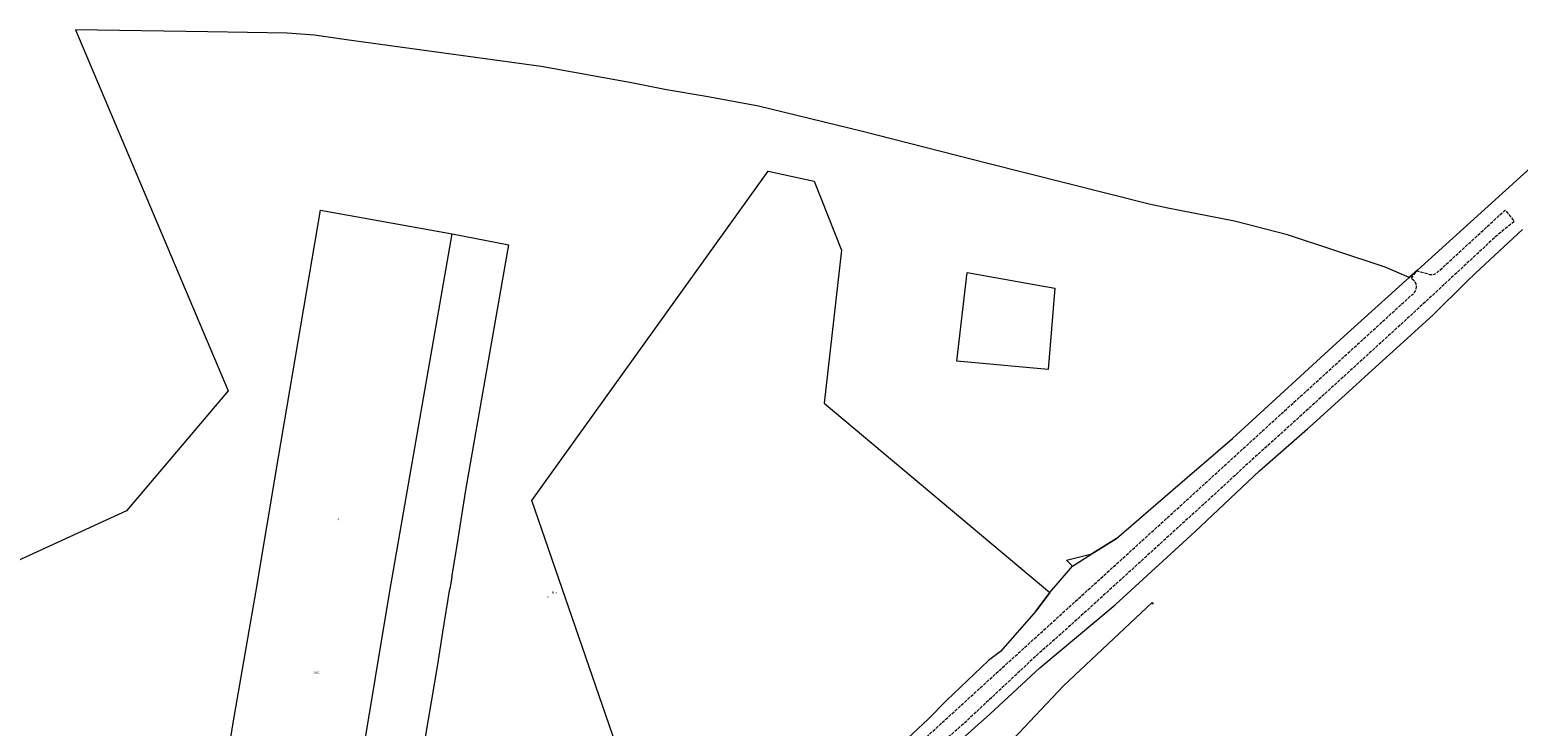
# Model space of a CAD drawing. Header units: metres. Extents: x 7575234 to 29552328, y 2827892 to 11288514.
# Tile 27 of 50: x 7578561 to 7579256, y 5633800 to 5634125. Entities that reach past the tile are written whole.
import ezdxf

# ---------------------------------------------------------------- set-up
doc = ezdxf.new("R2010")
doc.units = ezdxf.units.M
for name, pattern in [('1.5_0.5', [2, 1.5, -0.5]), ('219-500', [0]), ('egkk-500', [0]), ('egug-500', [0])]:
    doc.linetypes.add(name, pattern=pattern)
for name, color, linetype in [('209-oznaczenie konturu klasyfikacyjnego', 7, 'Continuous'), ('210-oznaczenie konturu użytku gruntowego', 7, 'Continuous'), ('211-numer działki ewidencyjnej', 7, 'Continuous'), ('217-kontur klasyfikacyjny', 7, 'Continuous'), ('218-kontur użytku gruntowego', 7, 'Continuous'), ('219-działka ewidencyjna', 7, 'Continuous'), ('jezdnia', 7, 'Continuous'), ('przewód wodociągowy (linia)', 7, 'Continuous')]:
    doc.layers.add(name, color=color, linetype=linetype)
doc.styles.get("Standard").update_dxf_attribs({"font": 'ARIALN.TTF'})

msp = doc.modelspace()

# ---------------------------------------------------------------- linework, layer by layer
at = {"layer": '217-kontur klasyfikacyjny', "color": 92, "linetype": 'egkk-500', "lineweight": 18, "flags": 128}
for points in [[(7578643.85, 5634124.41), (7578582.16, 5634125.43)], [(7578582.16, 5634125.43), (7578653.46, 5633956.89)], [(7578681.01, 5634123.8), (7578643.85, 5634124.41)], [(7578693.74, 5634122.86), (7578681.01, 5634123.8)], [(7578708.62, 5634120.76), (7578693.74, 5634122.86)], [(7578799.52, 5634108.24), (7578708.62, 5634120.76)], [(7578841.69, 5634100.7), (7578799.52, 5634108.24)], [(7578858.09, 5634097.42), (7578841.69, 5634100.7)], [(7578876.59, 5634094.23), (7578858.09, 5634097.42)], [(7578901, 5634089.76), (7578876.59, 5634094.23)], [(7578949.46, 5634077.88), (7578901, 5634089.76)], [(7579007.44, 5634063.14), (7578949.46, 5634077.88)], [(7579083.32, 5634043.97), (7579007.44, 5634063.14)], [(7578795.15, 5633905.73), (7578905.54, 5634059.41)], [(7578905.54, 5634059.41), (7578927.02, 5634054.75)], [(7578927.02, 5634054.75), (7578939.71, 5634022.54)], [(7579092.15, 5634042.15), (7579083.32, 5634043.97)], [(7579123.27, 5634036.06), (7579092.15, 5634042.15)], [(7579147.95, 5634029.73), (7579123.27, 5634036.06)], [(7579193.5, 5634014.71), (7579147.95, 5634029.73)], [(7578939.71, 5634022.54), (7578931.69, 5633951.18)], [(7579204.78, 5634009.81), (7579193.5, 5634014.71)], [(7578993.53, 5633970.76), (7578998.39, 5634012.14)], [(7578998.39, 5634012.14), (7579039.32, 5634004.88)], [(7579172.73, 5633980.82), (7579204.78, 5634009.81)], [(7579039.32, 5634004.88), (7579036.23, 5633966.81)], [(7579137, 5633948.17), (7579172.73, 5633980.82)], [(7579036.23, 5633966.81), (7578993.53, 5633970.76)], [(7578653.46, 5633956.89), (7578605.97, 5633900.88)], [(7578931.69, 5633951.18), (7579036.92, 5633862.78)], [(7579122.25, 5633934.68), (7579137, 5633948.17)], [(7579094.44, 5633910.72), (7579122.25, 5633934.68)], [(7579068.14, 5633888.07), (7579094.44, 5633910.72)], [(7578845.38, 5633759.92), (7578795.15, 5633905.73)], [(7578605.97, 5633900.88), (7578537.65, 5633869.59)], [(7579056.59, 5633880.78), (7579068.14, 5633888.07)], [(7579036.92, 5633862.78), (7579047.62, 5633875.11)], [(7579044.81, 5633877.89), (7579056.59, 5633880.78)], [(7579047.62, 5633875.11), (7579044.81, 5633877.89)]]:
    msp.add_lwpolyline(points, dxfattribs=at)
at = {"layer": '218-kontur użytku gruntowego', "color": 3, "linetype": 'egug-500', "lineweight": 18, "flags": 128}
for points in [[(7578643.85, 5634124.41), (7578582.16, 5634125.43)], [(7578582.16, 5634125.43), (7578653.46, 5633956.89)], [(7578681.01, 5634123.8), (7578643.85, 5634124.41)], [(7578693.74, 5634122.86), (7578681.01, 5634123.8)], [(7578708.62, 5634120.76), (7578693.74, 5634122.86)], [(7578799.52, 5634108.24), (7578708.62, 5634120.76)], [(7578841.69, 5634100.7), (7578799.52, 5634108.24)], [(7578858.09, 5634097.42), (7578841.69, 5634100.7)], [(7578876.59, 5634094.23), (7578858.09, 5634097.42)], [(7578901, 5634089.76), (7578876.59, 5634094.23)], [(7578949.46, 5634077.88), (7578901, 5634089.76)], [(7579007.44, 5634063.14), (7578949.46, 5634077.88)], [(7579271.32, 5634069.99), (7579208.59, 5634013.25)], [(7579083.32, 5634043.97), (7579007.44, 5634063.14)], [(7578795.15, 5633905.73), (7578905.54, 5634059.41)], [(7578905.54, 5634059.41), (7578927.02, 5634054.75)], [(7578927.02, 5634054.75), (7578939.71, 5634022.54)], [(7579092.15, 5634042.15), (7579083.32, 5634043.97)], [(7579123.27, 5634036.06), (7579092.15, 5634042.15)], [(7579147.95, 5634029.73), (7579123.27, 5634036.06)], [(7579193.5, 5634014.71), (7579147.95, 5634029.73)], [(7579235.87, 5634012.02), (7579257.58, 5634032.26)], [(7578939.71, 5634022.54), (7578931.69, 5633951.18)], [(7579204.78, 5634009.81), (7579193.5, 5634014.71)], [(7578993.53, 5633970.76), (7578998.39, 5634012.14)], [(7578998.39, 5634012.14), (7579039.32, 5634004.88)], [(7579172.73, 5633980.82), (7579204.78, 5634009.81)], [(7579208.59, 5634013.25), (7579204.78, 5634009.81)], [(7579215.78, 5633992.23), (7579231.39, 5634007.66)], [(7579231.39, 5634007.66), (7579235.87, 5634012.02)], [(7579039.32, 5634004.88), (7579036.23, 5633966.81)], [(7579200.47, 5633978.39), (7579212.57, 5633989.33)], [(7579212.57, 5633989.33), (7579215.78, 5633992.23)], [(7579137, 5633948.17), (7579172.73, 5633980.82)], [(7579184.02, 5633963.51), (7579200.47, 5633978.39)], [(7579036.23, 5633966.81), (7578993.53, 5633970.76)], [(7579159.94, 5633941.52), (7579180.02, 5633959.79)], [(7579180.02, 5633959.79), (7579184.02, 5633963.51)], [(7578653.46, 5633956.89), (7578605.97, 5633900.88)], [(7578931.69, 5633951.18), (7579036.92, 5633862.78)], [(7579122.25, 5633934.68), (7579137, 5633948.17)], [(7579134.9, 5633919.63), (7579157.24, 5633939.16)], [(7579157.24, 5633939.16), (7579159.94, 5633941.52)], [(7579094.44, 5633910.72), (7579122.25, 5633934.68)], [(7579104.64, 5633891.09), (7579134.9, 5633919.63)], [(7579068.14, 5633888.07), (7579094.44, 5633910.72)], [(7578845.38, 5633759.92), (7578795.15, 5633905.73)], [(7578605.97, 5633900.88), (7578537.65, 5633869.59)], [(7579071.24, 5633860.47), (7579104.64, 5633891.09)], [(7579056.59, 5633880.78), (7579068.14, 5633888.07)], [(7579036.92, 5633862.78), (7579047.62, 5633875.11)], [(7579044.81, 5633877.89), (7579056.59, 5633880.78)], [(7579047.62, 5633875.11), (7579044.81, 5633877.89)], [(7579036.92, 5633862.78), (7579030.68, 5633854.17)], [(7579032.29, 5633827.66), (7579067.47, 5633857.01)], [(7579067.47, 5633857.01), (7579071.24, 5633860.47)], [(7579030.68, 5633854.17), (7579013.98, 5633835.25)], [(7579013.98, 5633835.25), (7579008.42, 5633831.07)], [(7579008.42, 5633831.07), (7578988.72, 5633812.35)], [(7579008.92, 5633806.08), (7579032.29, 5633827.66)], [(7578988.72, 5633812.35), (7578980.25, 5633803.74)], [(7578986.08, 5633785.66), (7579008.92, 5633806.08)], [(7578980.25, 5633803.74), (7578968.37, 5633792.71)]]:
    msp.add_lwpolyline(points, dxfattribs=at)
at = {"layer": '219-działka ewidencyjna', "color": 3, "linetype": '219-500', "lineweight": 18, "flags": 128}
for points in [[(7579208.59, 5634013.25), (7579271.32, 5634069.99)], [(7578676.92, 5633926), (7578696.54, 5634041.2)], [(7578696.54, 5634041.2), (7578757.97, 5634030.14)], [(7578728.82, 5633863.35), (7578757.97, 5634030.14)], [(7578757.97, 5634030.14), (7578784.44, 5634025.13)], [(7579235.87, 5634012.02), (7579257.58, 5634032.26)], [(7578764.42, 5633910.57), (7578784.44, 5634025.13)], [(7579172.73, 5633980.82), (7579204.78, 5634009.81)], [(7579204.78, 5634009.81), (7579208.59, 5634013.25)], [(7579215.78, 5633992.23), (7579231.39, 5634007.66)], [(7579231.39, 5634007.66), (7579235.87, 5634012.02)], [(7579200.47, 5633978.39), (7579212.57, 5633989.33)], [(7579212.57, 5633989.33), (7579215.78, 5633992.23)], [(7579137, 5633948.17), (7579172.73, 5633980.82)], [(7579184.02, 5633963.51), (7579200.47, 5633978.39)], [(7579159.94, 5633941.52), (7579180.02, 5633959.79)], [(7579180.02, 5633959.79), (7579184.02, 5633963.51)], [(7579122.25, 5633934.68), (7579137, 5633948.17)], [(7579134.9, 5633919.63), (7579157.24, 5633939.16)], [(7579157.24, 5633939.16), (7579159.94, 5633941.52)], [(7579094.44, 5633910.72), (7579122.25, 5633934.68)], [(7578666.34, 5633862.79), (7578676.92, 5633926)], [(7579104.64, 5633891.09), (7579134.9, 5633919.63)], [(7578759.81, 5633881.94), (7578764.42, 5633910.57)], [(7579068.14, 5633888.07), (7579094.44, 5633910.72)], [(7579067.47, 5633857.01), (7579104.64, 5633891.09)], [(7579068.14, 5633888.07), (7579056.59, 5633880.78)], [(7578757.8, 5633869.95), (7578759.81, 5633881.94)], [(7579036.92, 5633862.78), (7579047.62, 5633875.11)], [(7579047.62, 5633875.11), (7579056.59, 5633880.78)], [(7578757.8, 5633869.95), (7578756.9, 5633864.58)], [(7578655.79, 5633801.94), (7578666.34, 5633862.79)], [(7578708.66, 5633741.64), (7578728.82, 5633863.35)], [(7578753.64, 5633844.3), (7578756.9, 5633864.58)], [(7579030.68, 5633854.17), (7579036.92, 5633862.78)], [(7579032.29, 5633827.66), (7579067.47, 5633857.01)], [(7579030.68, 5633854.17), (7579013.98, 5633835.25)], [(7578751.32, 5633829.27), (7578753.64, 5633844.3)], [(7579013.98, 5633835.25), (7579008.42, 5633831.07)], [(7578742.64, 5633777.83), (7578751.32, 5633829.27)], [(7578988.72, 5633812.35), (7579008.42, 5633831.07)], [(7579008.92, 5633806.08), (7579032.29, 5633827.66)], [(7578980.25, 5633803.74), (7578988.72, 5633812.35)], [(7578986.08, 5633785.66), (7579008.92, 5633806.08)], [(7578647.58, 5633750.67), (7578655.79, 5633801.94)], [(7578968.37, 5633792.71), (7578980.25, 5633803.74)]]:
    msp.add_lwpolyline(points, dxfattribs=at)
at = {"layer": 'jezdnia', "color": 7, "linetype": '1.5_0.5', "lineweight": 18, "flags": 128}
msp.add_lwpolyline([(7578937.6, 5633755.12), (7578944.32, 5633762.19), (7578948.85, 5633766.72), (7578952.72, 5633770.52), (7578958.59, 5633776.18), (7578973.17, 5633789.68), (7578983.51, 5633799.15), (7578988.31, 5633803.52), (7579013.9, 5633826.87), (7579020.08, 5633832.48), (7579032.64, 5633843.84), (7579039.63, 5633850.21), (7579097.53, 5633902.86), (7579104.22, 5633908.93), (7579146.4, 5633947.45), (7579150.94, 5633951.56), (7579205.87, 5634001.6), (7579206.84, 5634002.28), (7579207.59, 5634003.21), (7579208.06, 5634004.31), (7579208.2, 5634005.49), (7579208.01, 5634006.66), (7579207.51, 5634007.74), (7579206.73, 5634008.64), (7579205.73, 5634009.29), (7579208.34, 5634012.91), (7579210.73, 5634012.35), (7579213.08, 5634011.64), (7579214.29, 5634011.26), (7579215.38, 5634011.21), (7579216.53, 5634011.44), (7579217.59, 5634011.95), (7579218.49, 5634012.72), (7579249.54, 5634041.27), (7579253.73, 5634035.97), (7579244.96, 5634028.73), (7579208.92, 5633995.3), (7579154.53, 5633945.63), (7579133.05, 5633926.26), (7579129.27, 5633922.88), (7579118.54, 5633912.9), (7579087.03, 5633884.16), (7579044.9, 5633845.9), (7579031.36, 5633833.96), (7578997.39, 5633802.15), (7578973.06, 5633780.6), (7578967.77, 5633775.8), (7578960.38, 5633768.75), (7578945.08, 5633753.32), (7578942.04, 5633750), (7578934.75, 5633742), (7578924.74, 5633729.41), (7578916.94, 5633718.79), (7578912.16, 5633711.89), (7578886.17, 5633669.67), (7578870.23, 5633643.4), (7578856.76, 5633621.11), (7578844.17, 5633600.38), (7578840.68, 5633594.7), (7578837.67, 5633589.84), (7578822.68, 5633565.14), (7578808.93, 5633542.5), (7578812.92, 5633562.21), (7578841.64, 5633608.96), (7578851.65, 5633623.82), (7578867.65, 5633650.53), (7578884.65, 5633678.34), (7578895.32, 5633696.51), (7578906.22, 5633714.77), (7578911.13, 5633721.95), (7578914.48, 5633726.74), (7578921.35, 5633736.11), (7578929.54, 5633746.22)], close=True, dxfattribs=at)
at = {"layer": 'przewód wodociągowy (linia)', "color": 5, "linetype": 'Continuous', "lineweight": 18, "flags": 128}
msp.add_lwpolyline([(7578869.97, 5633619.27), (7578889.09, 5633653.57), (7578913.02, 5633687.9), (7578940.82, 5633724.26), (7578952.12, 5633737.33), (7578952.81, 5633737.84), (7578996.29, 5633769.34), (7579043.34, 5633819.21), (7579084.78, 5633858.08), (7579085.18, 5633857.35)], dxfattribs=at)

# ---------------------------------------------------------------- texts
at = {"layer": '209-oznaczenie konturu klasyfikacyjnego', "color": 92, "linetype": 'Continuous', "lineweight": 18, "width": 0.79}
msp.add_text('RIIIa', height=1, dxfattribs=at).set_placement((7578804.52, 5633862.21))
at = {"layer": '210-oznaczenie konturu użytku gruntowego', "color": 3, "linetype": 'Continuous', "lineweight": 18, "width": 0.79}
for p in [(7578704.39, 5633896.41), (7578802.52, 5633860.21)]:
    msp.add_text('R', height=1, dxfattribs=at).set_placement(p)
at = {"layer": '211-numer działki ewidencyjnej', "color": 3, "linetype": 'Continuous', "lineweight": 18, "width": 0.79}
msp.add_text('233/1', height=1, dxfattribs=at).set_placement((7578693.29, 5633825.06))

doc.saveas('drawing.dxf')
